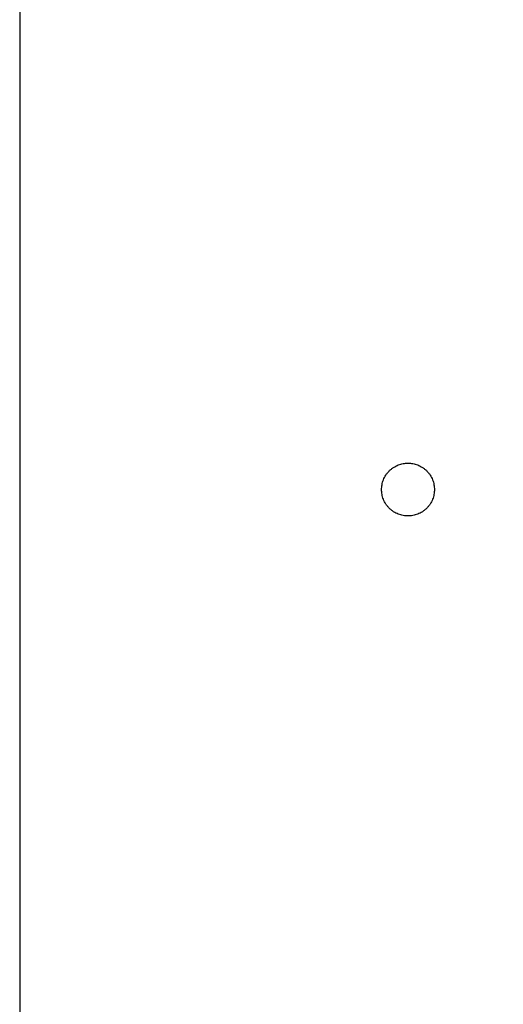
# Model space of a CAD drawing. Header units: millimetres. Extents: x -2435 to 1775, y -250 to 1540.
# Tile 47 of 60: x -897 to -868, y 366 to 426. Entities that reach past the tile are written whole.
import ezdxf

# ---------------------------------------------------------------- set-up
doc = ezdxf.new("R2010")
doc.units = ezdxf.units.MM
doc.header["$MEASUREMENT"] = 0
doc.layers.add('Work layer', color=254, linetype='Continuous', true_color=0xdddddd)

msp = doc.modelspace()

# ---------------------------------------------------------------- linework, layer by layer
at = {"layer": 'Work layer'}
for points, weights, knots in [([(-897.135, 327.299), (-897.135, 317.299), (-887.135, 317.299), (-838.65, 317.299), (-790.166, 317.299), (-780.166, 317.299), (-780.166, 327.299), (-780.166, 397.299), (-780.166, 467.299), (-780.166, 477.299), (-790.166, 477.299), (-838.65, 477.299), (-887.135, 477.299), (-897.135, 477.299), (-897.135, 467.299), (-897.135, 397.299), (-897.135, 327.299)], [1, 0.707106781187, 1, 1, 1, 0.707106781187, 1, 1, 1, 0.707106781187, 1, 1, 1, 0.707106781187, 1, 1, 1], [0, 0, 0, 15.707963, 15.707963, 83.687181, 83.687181, 99.395144, 99.395144, 102.895144, 102.895144, 118.603108, 118.603108, 121.919167, 121.919167, 137.62713, 137.62713, 141.12713, 141.12713, 141.12713]), ([(-873.65, 398.899), (-875.25, 398.899), (-875.25, 397.299), (-875.25, 395.699), (-873.65, 395.699), (-872.05, 395.699), (-872.05, 397.299), (-872.05, 398.899), (-873.65, 398.899)], [1, 0.707106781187, 1, 0.707106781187, 1, 0.707106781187, 1, 0.707106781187, 1], [0, 0, 0, 4.08407, 4.08407, 8.168141, 8.168141, 12.252211, 12.252211, 16.336282, 16.336282, 16.336282])]:
    msp.add_rational_spline(points, weights, degree=2, knots=knots, dxfattribs=at)

doc.saveas('drawing.dxf')
